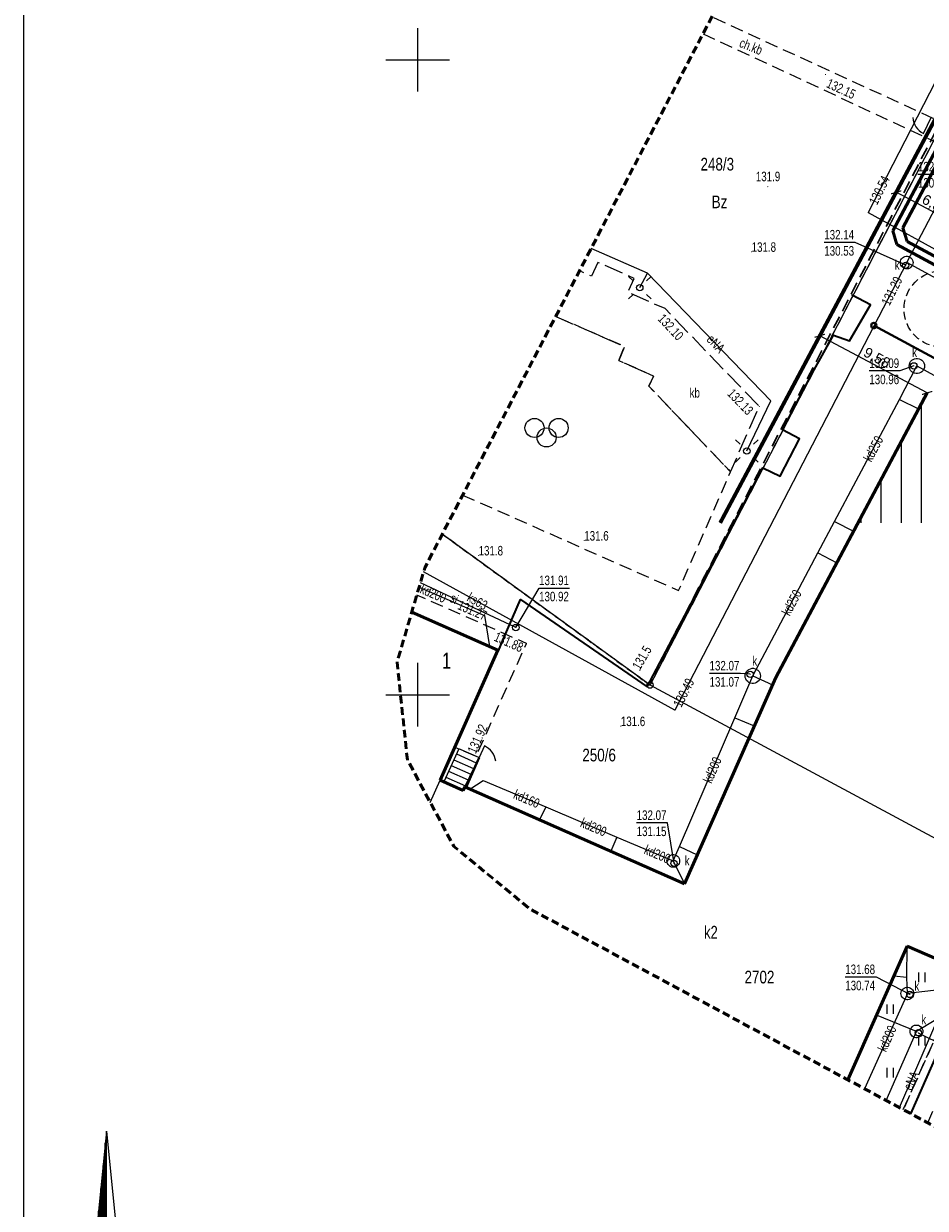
# Model space of a CAD drawing. Header units: centimetres. Extents: x 1590 to 6442358, y 1327 to 6703124.
# Tile 3 of 79: x 1809 to 1880, y 1486 to 1580. Entities that reach past the tile are written whole.
import ezdxf
from ezdxf.enums import TextEntityAlignment as Align

# ---------------------------------------------------------------- set-up
doc = ezdxf.new("R2010")
doc.units = ezdxf.units.CM
for name, pattern in [('DASHED', [19.05, 12.7, -6.35]), ('HIDDEN', [9.525, 6.35, -3.175]), ('TZ.430.7812.2024$0$1.0_0.5', [1.5, 1, -0.5]), ('TZ.430.7812.2024$0$1.5_0.5', [2, 1.5, -0.5]), ('TZ.430.7812.2024$0$2', [0.9, 0.6, -0.3]), ('TZ.430.7812.2024$0$219-500', [0]), ('TZ.430.7812.2024$0$egug-500', [1, 0.5, -0.5]), ('TZ.430.7812.2024$0$otof_500', [0])]:
    doc.linetypes.add(name, pattern=pattern)
for name, color, linetype, lineweight in [('0_RAMKA', 7, 'Continuous', 25), ('INW_HATCH_UTWARDZENIA', 250, 'Continuous', 0), ('PZT_WYMIARY', 183, 'Continuous', 13), ('S_KS', 34, 'Continuous', 40), ('S_WODA PPOŻ', 160, 'Continuous', 50), ('TZ.430.7812.2024$0$!MPZP', 134, 'Continuous', 18), ('TZ.430.7812.2024$0$#RAMKA', 7, 'Continuous', 15)]:
    doc.layers.add(name, color=color, linetype=linetype, lineweight=lineweight)
doc.layers.add('PZT_GRANICA DZIAŁKI', color=1, linetype='DASHED', lineweight=100, true_color=0xff0000)
doc.layers.add('PZT_HATCH_ZIELEŃ', color=7, linetype='Continuous', lineweight=5, true_color=0x237300, transparency=0.4)
for name, color, linetype in [('TZ.430.7812.2024$0$202-punkt graniczny', 7, 'Continuous'), ('TZ.430.7812.2024$0$210-oznaczenie konturu użytku gruntowego', 7, 'Continuous'), ('TZ.430.7812.2024$0$211-numer działki ewidencyjnej', 7, 'Continuous'), ('TZ.430.7812.2024$0$218-kontur użytku gruntowego', 7, 'Continuous'), ('TZ.430.7812.2024$0$219-działka ewidencyjna', 7, 'Continuous'), ('TZ.430.7812.2024$0$312-budynek ewidencyjny', 7, 'Continuous'), ('TZ.430.7812.2024$0$312-oznaczenie budynku ewidencyjnego', 7, 'Continuous'), ('TZ.430.7812.2024$0$312-oznaczenie budynku ewidencyjnego-Atr117', 7, 'Continuous'), ('TZ.430.7812.2024$0$320-blok - kondygnacja nadziemna', 7, 'Continuous'), ('TZ.430.7812.2024$0$320-blok - kondygnacja nadziemna-Atr25', 7, 'Continuous'), ('TZ.430.7812.2024$0$352-schody', 7, 'Continuous'), ('TZ.430.7812.2024$0$chodnik', 7, 'Continuous'), ('TZ.430.7812.2024$0$chodnik-Atr17', 7, 'Continuous'), ('TZ.430.7812.2024$0$DODATKI - Strzalka polnocy', 7, 'Continuous'), ('TZ.430.7812.2024$0$furtka', 7, 'Continuous'), ('TZ.430.7812.2024$0$komora podziemna', 7, 'Continuous'), ('TZ.430.7812.2024$0$latarnia', 7, 'Continuous'), ('TZ.430.7812.2024$0$obszar utwardzony', 7, 'Continuous'), ('TZ.430.7812.2024$0$obszar utwardzony-Atr17', 7, 'Continuous'), ('TZ.430.7812.2024$0$obudowa ochronna przewodu', 7, 'Continuous'), ('TZ.430.7812.2024$0$ogrodzenie trwałe', 7, 'Continuous'), ('TZ.430.7812.2024$0$pikieta naturalna', 7, 'Continuous'), ('TZ.430.7812.2024$0$pikieta naturalna-Atr2', 7, 'Continuous'), ('TZ.430.7812.2024$0$pikieta sztuczna', 7, 'Continuous'), ('TZ.430.7812.2024$0$pikieta sztuczna-Atr2', 7, 'Continuous'), ('TZ.430.7812.2024$0$plac gier i zabaw', 7, 'Continuous'), ('TZ.430.7812.2024$0$przewód elektroenergetyczny podziemny', 7, 'Continuous'), ('TZ.430.7812.2024$0$przewód elektroenergetyczny podziemny-Atr1', 7, 'Continuous'), ('TZ.430.7812.2024$0$przewód kanalizacyjny', 7, 'Continuous'), ('TZ.430.7812.2024$0$przewód kanalizacyjny-Atr1', 7, 'Continuous'), ('TZ.430.7812.2024$0$przewód specjalny', 7, 'Continuous'), ('TZ.430.7812.2024$0$przewód specjalny-Atr1', 7, 'Continuous'), ('TZ.430.7812.2024$0$przewód wodociągowy', 7, 'Continuous'), ('TZ.430.7812.2024$0$rzędna', 7, 'Continuous'), ('TZ.430.7812.2024$0$rzędna-Atr2', 7, 'Continuous'), ('TZ.430.7812.2024$0$rzędna-Atr3', 7, 'Continuous'), ('TZ.430.7812.2024$0$trawnik', 7, 'Continuous'), ('TZ.430.7812.2024$0$Wstawianie ramki sekcyjnej z opisem', 7, 'Continuous'), ('TZ.430.7812.2024$0$właz do komory lub kanału - okrągły', 7, 'Continuous'), ('TZ.430.7812.2024$0$właz do komory lub kanału - okrągły-Atr17', 7, 'Continuous'), ('TZ.430.7812.2024$0$Zakres', 7, 'Continuous')]:
    doc.layers.add(name, color=color, linetype=linetype)
doc.styles.add('ARIAL', font='arial.ttf')
doc.styles.add('TZ.430.7812.2024$0$STANDARD', font='Working1250', dxfattribs={"width": 0.75})
doc.linetypes.add('TZ.430.7812.2024$0$902-500', pattern='A,3.75,0,[1,ksztalty.shx,S=0.5,R=0,X=0,Y=0],3.75', length=7.5)
doc.dimstyles.new('500_MDCP_w_metrach', dxfattribs={"dimscale": 0.01, "dimtxt": 80, "dimasz": 60, "dimexe": 40, "dimexo": 10, "dimgap": 5, "dimtad": 1, "dimrnd": 0.01, "dimzin": 9, "dimtxsty": 'ARIAL', "dimblk": 'ARCHTICK', "dimcen": 1, "dimclrd": 256, "dimclre": 256, "dimclrt": 256, "dimadec": 0, "dimazin": 0, "dimtfac": 1, "dimtdec": 1, "dimtix": 1, "dimtmove": 1, "dimatfit": 3, "dimldrblk": 'ARCHTICK', "dimfxl": 40, "dimfxlon": 1, "dimtolj": 1, "dimtzin": 9, "dimlwd": -1, "dimlwe": -1, "dimarcsym": 0})

# ---------------------------------------------------------------- blocks, each defined once
blk = doc.blocks.new('TZ.430.7812.2024$0$202')
at = {"color": 0, "linetype": 'Continuous', "lineweight": 0}
blk.add_circle((0, 0), 0.25, dxfattribs=at)
blk = doc.blocks.new('TZ.430.7812.2024$0$SM01')
at = {"color": 0, "linetype": 'Continuous', "lineweight": 13}
for p, q in [((-0.53, 0.531), (-0.883, 0.884)), ((0.531, 0.531), (0.884, 0.884)), ((-0.53, -0.53), (-0.883, -0.883)), ((0.531, -0.53), (0.884, -0.883))]:
    blk.add_line(p, q, dxfattribs=at)
blk.add_circle((0, 0), 0.25, dxfattribs=at)
blk = doc.blocks.new('TZ.430.7812.2024$0$PW01')
at = {"linetype": 'Continuous', "lineweight": 13}
h = blk.add_hatch(color=0, dxfattribs=at)
edge = h.paths.add_edge_path()
edge.add_arc((0, 0), 0.045, 0, 360)
blk = doc.blocks.new('TZ.430.7812.2024$0$US22')
at = {"color": 0, "linetype": 'Continuous', "lineweight": 13}
blk.add_circle((0, 0), 0.25, dxfattribs=at)
blk = doc.blocks.new('TZ.430.7812.2024$0$OK04')
at = {"color": 0, "linetype": 'Continuous', "lineweight": 0}
blk.add_arc((1.5, 0.001), 1.5, 120, 180, dxfattribs=at)
blk = doc.blocks.new('TZ.430.7812.2024$0$BS04')
at = {"color": 0, "linetype": 'Continuous', "lineweight": 13}
for centre in [(-0.95, 0.75), (0.95, 0.75), (0, 0)]:
    blk.add_circle(centre, 0.75, dxfattribs=at)
blk = doc.blocks.new('TZ.430.7812.2024$0$US15')
at = {"color": 0, "linetype": 'Continuous', "lineweight": 13}
blk.add_circle((0, 0), 0.25, dxfattribs=at)
blk = doc.blocks.new('TZ.430.7812.2024$0$TU04')
at = {"color": 0, "linetype": 'Continuous', "lineweight": 13}
for p, q in [((0, 0), (0, 0.75)), ((0.5, 0), (0.5, 0.75))]:
    blk.add_line(p, q, dxfattribs=at)
blk = doc.blocks.new('TZ.430.7812.2024$0$RAMKA500K')
at = {"color": 0}
for p, q in [((247.5, 250), (252.5, 250)), ((250, 247.5), (250, 250)), ((250, 197.5), (250, 202.5)), ((247.5, 200), (252.5, 200)), ((250, 0), (250, 2.5)), ((247.5, 0), (252.5, 0))]:
    blk.add_line(p, q, dxfattribs=at)
blk = doc.blocks.new('TZ.430.7812.2024$0$strzpn')
at = {"color": 0, "linetype": 'Continuous', "lineweight": 18}
for p, q in [((0, 118.5), (-4.41, 74.39)), ((0, 118.5), (4.41, 74.39)), ((0, 70.5), (0, 118.5)), ((-0.45, 77.99), (-0.45, 114)), ((-0.9, 109.5), (-0.9, 77.91)), ((-1.35, 77.79), (-1.35, 105)), ((-1.8, 100.5), (-1.8, 77.63)), ((-2.25, 77.4), (-2.25, 96)), ((-2.7, 91.5), (-2.7, 77.1)), ((-3.15, 76.71), (-3.15, 87)), ((-3.6, 82.5), (-3.6, 76.2)), ((-4.05, 75.47), (-4.05, 78)), ((-6, 58.5), (-19.5, 58.5)), ((6, 58.5), (19.5, 58.5)), ((0, 51), (0, 3.75)), ((-2.25, 37.5), (-3.74, 0.3)), ((0.15, 39.75), (0.15, 3.75)), ((0.6, 3.71), (0.6, 39.67)), ((1.05, 39.49), (1.05, 3.6)), ((1.5, 3.43), (1.5, 39.18)), ((1.95, 38.63), (1.95, 3.21)), ((2.25, 37.5), (3.74, 0.3)), ((2.4, 2.88), (2.4, 33.75)), ((2.85, 22.5), (2.85, 2.43)), ((3.3, 1.79), (3.3, 11.25))]:
    blk.add_line(p, q, dxfattribs=at)
at = {"color": 0, "linetype": 'Continuous', "lineweight": 25, "flags": 128}
for points in [[(-5.27, 63.06), (-3.12, 63.06), (3.57, 54.99)], [(-4.59, 63.06), (3.57, 53.36), (3.57, 61.42), (4.59, 63.06)], [(-3.57, 61.8), (-3.57, 54.99), (-4.59, 53.36)], [(-3.8, 63.06), (3.57, 54.24)], [(-3.46, 63.06), (3.57, 54.74)], [(1.53, 63.06), (5.27, 63.06)], [(2.55, 63.06), (3.57, 61.42), (4.03, 63.06)], [(3.57, 61.42), (4.25, 63.06)], [(-5.27, 53.36), (-1.53, 53.36)], [(-3.57, 54.99), (-3.12, 53.36)], [(-2.89, 53.36), (-3.57, 54.99), (-2.66, 53.36)]]:
    blk.add_lwpolyline(points, dxfattribs=at)
at = {"color": 0, "linetype": 'Continuous', "lineweight": 18}
for centre, radius, start, end in [((0, 73.5), 4.5, 11.4096, 168.5653), ((0, 37.5), 2.25, 0, 180.0003), ((0, 0), 3.75, 4.5883, 175.4116)]:
    blk.add_arc(centre, radius, start, end, dxfattribs=at)
blk = doc.blocks.new('TZ.430.7812.2024')
for p in [(6442284.216, 5667481.454), (6442285.659, 5667480.703), (6442282.734, 5667478.313), (6442284.007, 5667477.881), (6442281.09, 5667475.339), (6442278.735, 5667470.871), (6442280.073, 5667470.147), (6442277.174, 5667467.881), (6442278.536, 5667467.21), (6442258.093, 5667457.505), (6442256.803, 5667454.527), (6442256.365, 5667453.464), (6442268.075, 5667450.622)]:
    blk.add_point(p)
at = {"layer": 'TZ.430.7812.2024$0$!MPZP', "color": 134, "linetype": 'TZ.430.7812.2024$0$1.0_0.5', "lineweight": 30}
blk.add_lwpolyline([(6442268.235, 5667450.925), (6442336.718, 5667582.829), (6442360.82, 5667568.949), (6442344.519, 5667538.917), (6442373.796, 5667519.265), (6442337.749, 5667470.876), (6442332.326, 5667463.974), (6442306.733, 5667438.362), (6442302.129, 5667432.529), (6442295.276, 5667414.133)], dxfattribs=at)
at = {"layer": 'TZ.430.7812.2024$0$#RAMKA', "color": 7, "linetype": 'Continuous', "lineweight": 18, "ltscale": 0.5, "elevation": 10.22}
blk.add_lwpolyline([(6442218.974, 5667339.173), (6442218.974, 5667487.673), (6442218.974, 5667636.173), (6442428.974, 5667636.173), (6442428.974, 5667487.673), (6442428.974, 5667339.173)], close=True, dxfattribs=at)
at = {"layer": 'TZ.430.7812.2024$0$218-kontur użytku gruntowego', "color": 82, "linetype": 'TZ.430.7812.2024$0$egug-500', "lineweight": 18, "flags": 128}
for points in [[(6442293.53, 5667499.19), (6442268.3, 5667450.76)], [(6442268.3, 5667450.76), (6442293.53, 5667499.19)], [(6442268.3, 5667450.76), (6442251.937, 5667462.644)], [(6442251.937, 5667462.644), (6442268.3, 5667450.76)]]:
    blk.add_lwpolyline(points, dxfattribs=at)
at = {"layer": 'TZ.430.7812.2024$0$219-działka ewidencyjna', "color": 7, "linetype": 'TZ.430.7812.2024$0$219-500', "lineweight": 18, "flags": 128}
for points in [[(6442268.3, 5667450.76), (6442293.53, 5667499.19)], [(6442268.3, 5667450.76), (6442251.937, 5667462.644)], [(6442301.93, 5667432.68), (6442268.3, 5667450.76)]]:
    blk.add_lwpolyline(points, dxfattribs=at)
at = {"layer": 'TZ.430.7812.2024$0$312-budynek ewidencyjny', "color": 7, "linetype": 'Continuous', "lineweight": 50, "flags": 128}
for points in [[(6442278.21, 5667451.36), (6442290.11, 5667473.78)], [(6442249.534, 5667456.501), (6442256.3, 5667453.52)], [(6442256.3, 5667453.52), (6442251.76, 5667443.26)], [(6442271, 5667435.12), (6442278.21, 5667451.36)], [(6442251.76, 5667443.26), (6442253.59, 5667442.45)], [(6442253.59, 5667442.45), (6442253.72, 5667442.75)], [(6442253.72, 5667442.75), (6442271, 5667435.12)], [(6442288.55, 5667430.2), (6442283.866, 5667419.68)], [(6442293.09, 5667428.23), (6442288.55, 5667430.2)]]:
    blk.add_lwpolyline(points, dxfattribs=at)
at = {"layer": 'TZ.430.7812.2024$0$320-blok - kondygnacja nadziemna', "color": 7, "linetype": 'Continuous', "lineweight": 18, "flags": 128}
blk.add_lwpolyline([(6442250.991, 5667441.523), (6442251.76, 5667443.26), (6442256.3, 5667453.52), (6442249.534, 5667456.501)], dxfattribs=at)
at = {"layer": 'TZ.430.7812.2024$0$352-schody', "color": 7, "linetype": 'Continuous', "lineweight": 18, "flags": 128}
blk.add_lwpolyline([(6442253.72, 5667442.75), (6442254.49, 5667444.38), (6442254.81, 5667445.06), (6442253.23, 5667445.74), (6442252.05, 5667443.13), (6442253.59, 5667442.45)], close=True, dxfattribs=at)
blk.add_lwpolyline([(6442253.72, 5667442.75), (6442254.49, 5667444.38), (6442254.81, 5667445.06), (6442253.23, 5667445.74), (6442252.05, 5667443.13), (6442253.59, 5667442.45)], close=True, dxfattribs=at)
for points in [[(6442253.047, 5667445.336), (6442254.614, 5667444.643)], [(6442252.635, 5667444.425), (6442254.187, 5667443.738)], [(6442252.841, 5667444.88), (6442254.4, 5667444.19)], [(6442252.223, 5667443.513), (6442253.759, 5667442.833)], [(6442252.429, 5667443.969), (6442253.973, 5667443.286)]]:
    blk.add_lwpolyline(points, dxfattribs=at)
at = {"layer": 'TZ.430.7812.2024$0$chodnik', "color": 7, "linetype": 'TZ.430.7812.2024$0$1.0_0.5', "lineweight": 18, "flags": 128}
for points in [[(6442272.471, 5667502.055), (6442294.79, 5667491.67), (6442296, 5667493.97), (6442294.29, 5667493.7), (6442273.157, 5667503.372)], [(6442290.166, 5667416.293), (6442290.62, 5667417.33), (6442292.25, 5667421.4), (6442298.18, 5667434.57), (6442299.03, 5667436.62), (6442299.94, 5667437.07), (6442305.77, 5667434.32), (6442306.7, 5667436.77), (6442301.13, 5667439.32), (6442301.03, 5667439.41), (6442300.93, 5667439.51), (6442300.84, 5667439.62), (6442300.77, 5667439.74), (6442300.7, 5667439.86), (6442300.64, 5667439.99), (6442300.6, 5667440.12), (6442300.5, 5667440.38), (6442300.49, 5667440.54), (6442300.5, 5667440.71), (6442300.56, 5667440.95), (6442302.59, 5667445.6), (6442303.14, 5667446.42), (6442305.47, 5667448.63), (6442312.7, 5667455.63), (6442315.84, 5667458.67), (6442323.02, 5667465.81), (6442328.1, 5667460.64), (6442327.98, 5667463.79), (6442323.56, 5667468.23), (6442320.77, 5667473.81), (6442318.3, 5667473.3), (6442321.32, 5667467.14), (6442314.76, 5667460.77), (6442313.68, 5667459.73), (6442305.7, 5667451.74), (6442305.61, 5667451.67), (6442305.52, 5667451.6), (6442305.42, 5667451.55), (6442305.32, 5667451.49), (6442305.22, 5667451.45), (6442305.11, 5667451.41), (6442305, 5667451.38), (6442304.89, 5667451.36), (6442304.78, 5667451.35), (6442304.67, 5667451.34), (6442304.55, 5667451.35), (6442304.44, 5667451.36), (6442304.33, 5667451.37), (6442304.22, 5667451.4), (6442302.5, 5667452.49), (6442301.7, 5667451.11), (6442301.82, 5667451.09), (6442301.94, 5667451.05), (6442302.05, 5667450.99), (6442302.14, 5667450.91), (6442302.22, 5667450.82), (6442302.29, 5667450.71), (6442302.33, 5667450.6), (6442302.36, 5667450.48), (6442302.37, 5667450.35), (6442302.35, 5667450.23), (6442302.32, 5667450.11), (6442302.26, 5667450), (6442302.19, 5667449.9), (6442300, 5667444.69), (6442299.16, 5667444.47), (6442297.058, 5667445.464), (6442295.349, 5667442.16), (6442296.06, 5667441.83), (6442297.03, 5667441.36), (6442295.94, 5667438.88), (6442297.47, 5667438.19), (6442293.09, 5667428.23), (6442288.244, 5667417.327)], [(6442249.534, 5667456.501), (6442256.3, 5667453.52), (6442252.92, 5667445.88), (6442253.23, 5667445.74), (6442254.6, 5667445.15), (6442258.56, 5667454.04), (6442249.929, 5667457.848)]]:
    blk.add_lwpolyline(points, dxfattribs=at)
at = {"layer": 'TZ.430.7812.2024$0$furtka', "color": 7, "linetype": 'TZ.430.7812.2024$0$otof_500', "lineweight": 18, "flags": 128}
for points in [[(6442289.83, 5667494.21), (6442290.46, 5667495.51)], [(6442255.25, 5667445.97), (6442254.85, 5667445.05)]]:
    blk.add_lwpolyline(points, dxfattribs=at)
at = {"layer": 'TZ.430.7812.2024$0$komora podziemna', "color": 34, "linetype": 'Continuous', "lineweight": 18, "flags": 128}
for points in [[(6442289.01, 5667484.03), (6442289, 5667483.93), (6442288.96, 5667483.83), (6442288.9, 5667483.74), (6442288.83, 5667483.66), (6442288.75, 5667483.6), (6442288.65, 5667483.55), (6442288.55, 5667483.53), (6442288.45, 5667483.54), (6442288.35, 5667483.56), (6442288.25, 5667483.61), (6442288.17, 5667483.67), (6442288.1, 5667483.75), (6442288.04, 5667483.84), (6442288.02, 5667483.94), (6442288.01, 5667484.04), (6442288.02, 5667484.14), (6442288.05, 5667484.24), (6442288.11, 5667484.33), (6442288.18, 5667484.41), (6442288.26, 5667484.47), (6442288.37, 5667484.52), (6442288.47, 5667484.54), (6442288.57, 5667484.53), (6442288.67, 5667484.51), (6442288.76, 5667484.46), (6442288.84, 5667484.4), (6442288.91, 5667484.32), (6442288.97, 5667484.23), (6442289, 5667484.13)], [(6442289.71, 5667476.34), (6442289.8, 5667476.24), (6442289.86, 5667476.13), (6442289.9, 5667476.01), (6442289.91, 5667475.89), (6442289.9, 5667475.77), (6442289.86, 5667475.65), (6442289.8, 5667475.54), (6442289.71, 5667475.44), (6442289.61, 5667475.37), (6442289.5, 5667475.32), (6442289.37, 5667475.29), (6442289.25, 5667475.29), (6442289.12, 5667475.32), (6442289.01, 5667475.37), (6442288.91, 5667475.44), (6442288.82, 5667475.54), (6442288.76, 5667475.65), (6442288.72, 5667475.77), (6442288.71, 5667475.89), (6442288.72, 5667476.01), (6442288.76, 5667476.13), (6442288.82, 5667476.24), (6442288.91, 5667476.34), (6442289.01, 5667476.41), (6442289.12, 5667476.46), (6442289.25, 5667476.49), (6442289.37, 5667476.49), (6442289.5, 5667476.46), (6442289.61, 5667476.41)], [(6442276.98, 5667451.6), (6442276.99, 5667451.48), (6442276.98, 5667451.36), (6442276.94, 5667451.24), (6442276.88, 5667451.13), (6442276.79, 5667451.03), (6442276.69, 5667450.96), (6442276.58, 5667450.91), (6442276.45, 5667450.88), (6442276.33, 5667450.88), (6442276.2, 5667450.91), (6442276.09, 5667450.96), (6442275.99, 5667451.03), (6442275.9, 5667451.13), (6442275.84, 5667451.24), (6442275.8, 5667451.36), (6442275.79, 5667451.48), (6442275.8, 5667451.6), (6442275.84, 5667451.72), (6442275.9, 5667451.83), (6442275.99, 5667451.93), (6442276.09, 5667452), (6442276.2, 5667452.05), (6442276.33, 5667452.08), (6442276.45, 5667452.08), (6442276.58, 5667452.05), (6442276.69, 5667452), (6442276.79, 5667451.93), (6442276.88, 5667451.83), (6442276.94, 5667451.72)], [(6442270.62, 5667437.01), (6442270.63, 5667436.91), (6442270.62, 5667436.81), (6442270.59, 5667436.71), (6442270.53, 5667436.62), (6442270.46, 5667436.54), (6442270.38, 5667436.48), (6442270.28, 5667436.43), (6442270.18, 5667436.41), (6442270.08, 5667436.41), (6442269.98, 5667436.43), (6442269.88, 5667436.48), (6442269.8, 5667436.54), (6442269.73, 5667436.62), (6442269.67, 5667436.71), (6442269.64, 5667436.81), (6442269.63, 5667436.91), (6442269.64, 5667437.01), (6442269.67, 5667437.11), (6442269.73, 5667437.2), (6442269.8, 5667437.28), (6442269.88, 5667437.34), (6442269.98, 5667437.39), (6442270.08, 5667437.41), (6442270.18, 5667437.41), (6442270.28, 5667437.39), (6442270.38, 5667437.34), (6442270.46, 5667437.28), (6442270.53, 5667437.2), (6442270.59, 5667437.11)], [(6442289.06, 5667426.47), (6442289.05, 5667426.37), (6442289.02, 5667426.27), (6442288.96, 5667426.18), (6442288.89, 5667426.1), (6442288.81, 5667426.04), (6442288.71, 5667425.99), (6442288.61, 5667425.97), (6442288.51, 5667425.97), (6442288.41, 5667425.99), (6442288.31, 5667426.04), (6442288.23, 5667426.1), (6442288.16, 5667426.18), (6442288.1, 5667426.27), (6442288.07, 5667426.37), (6442288.06, 5667426.47), (6442288.07, 5667426.57), (6442288.1, 5667426.67), (6442288.16, 5667426.76), (6442288.23, 5667426.84), (6442288.31, 5667426.9), (6442288.41, 5667426.95), (6442288.51, 5667426.97), (6442288.61, 5667426.97), (6442288.71, 5667426.95), (6442288.81, 5667426.9), (6442288.89, 5667426.84), (6442288.96, 5667426.76), (6442289.02, 5667426.67), (6442289.05, 5667426.57)], [(6442289.77, 5667423.59), (6442289.78, 5667423.49), (6442289.77, 5667423.39), (6442289.74, 5667423.29), (6442289.68, 5667423.2), (6442289.61, 5667423.12), (6442289.53, 5667423.06), (6442289.43, 5667423.01), (6442289.33, 5667422.99), (6442289.23, 5667422.99), (6442289.13, 5667423.01), (6442289.03, 5667423.06), (6442288.95, 5667423.12), (6442288.88, 5667423.2), (6442288.82, 5667423.29), (6442288.79, 5667423.39), (6442288.78, 5667423.49), (6442288.79, 5667423.59), (6442288.82, 5667423.69), (6442288.88, 5667423.78), (6442288.95, 5667423.86), (6442289.03, 5667423.92), (6442289.13, 5667423.97), (6442289.23, 5667423.99), (6442289.33, 5667423.99), (6442289.43, 5667423.97), (6442289.53, 5667423.92), (6442289.61, 5667423.86), (6442289.68, 5667423.78), (6442289.74, 5667423.69)]]:
    blk.add_lwpolyline(points, close=True, dxfattribs=at)
at = {"layer": 'TZ.430.7812.2024$0$obszar utwardzony', "color": 7, "linetype": 'TZ.430.7812.2024$0$1.5_0.5', "lineweight": 18, "flags": 128}
blk.add_lwpolyline([(6442260.869, 5667479.786), (6442266.29, 5667477.42), (6442265.84, 5667476.31), (6442268.56, 5667475.1), (6442268.2, 5667474.3), (6442274.64, 5667467.56), (6442276.9, 5667472.7), (6442269.48, 5667480.41), (6442266.54, 5667481.7), (6442267.04, 5667482.79), (6442264.19, 5667484.05), (6442263.7, 5667482.95), (6442262.739, 5667483.377)], dxfattribs=at)
at = {"layer": 'TZ.430.7812.2024$0$obudowa ochronna przewodu', "color": 7, "linetype": 'Continuous', "lineweight": 35, "flags": 128}
blk.add_lwpolyline([(6442288.838, 5667417.007), (6442296.41, 5667434.2), (6442302.98, 5667446.83), (6442319.72, 5667464.05), (6442323.72, 5667466.15)], dxfattribs=at)
at = {"layer": 'TZ.430.7812.2024$0$ogrodzenie trwałe', "color": 7, "linetype": 'TZ.430.7812.2024$0$902-500', "lineweight": 35, "flags": 128}
for points in [[(6442256.365, 5667453.464), (6442256.803, 5667454.527), (6442258.093, 5667457.505), (6442268.075, 5667450.622), (6442277.174, 5667467.881), (6442278.536, 5667467.21), (6442280.073, 5667470.147), (6442278.735, 5667470.871), (6442281.09, 5667475.339), (6442282.734, 5667478.313), (6442284.007, 5667477.881), (6442285.659, 5667480.703), (6442284.216, 5667481.454)], [(6442254.85, 5667445.05), (6442253.81, 5667442.71)]]:
    blk.add_lwpolyline(points, dxfattribs=at)
at = {"layer": 'TZ.430.7812.2024$0$plac gier i zabaw', "color": 7, "linetype": 'TZ.430.7812.2024$0$1.0_0.5', "lineweight": 18, "flags": 128}
blk.add_lwpolyline([(6442253.542, 5667465.724), (6442270.55, 5667458.2), (6442274.64, 5667467.56), (6442268.2, 5667474.3), (6442268.56, 5667475.1), (6442265.84, 5667476.31), (6442266.29, 5667477.42), (6442260.869, 5667479.786)], dxfattribs=at)
at = {"layer": 'TZ.430.7812.2024$0$przewód elektroenergetyczny podziemny', "color": 1, "linetype": 'Continuous', "lineweight": 18, "flags": 128}
for points in [[(6442268.09, 5667483.2), (6442263.662, 5667485.148)], [(6442267.49, 5667482.06), (6442268.09, 5667483.2)], [(6442275.92, 5667469.2), (6442277.82, 5667473.15), (6442268.09, 5667483.2)], [(6442288.838, 5667417.007), (6442296.41, 5667434.2), (6442302.98, 5667446.83), (6442319.72, 5667464.05), (6442323.72, 5667466.15)], [(6442287.932, 5667417.494), (6442291.93, 5667426.7), (6442295.18, 5667426.18), (6442299.08, 5667436.44), (6442298.68, 5667439.43), (6442293.57, 5667441.61)]]:
    blk.add_lwpolyline(points, dxfattribs=at)
at = {"layer": 'TZ.430.7812.2024$0$przewód kanalizacyjny', "color": 34, "linetype": 'Continuous', "lineweight": 18, "flags": 128}
for points in [[(6442288.51, 5667484.03), (6442299.1, 5667504.22), (6442300.24, 5667509.9), (6442310.89, 5667528.26), (6442309.13, 5667531.88)], [(6442288.51, 5667484.03), (6442270.26, 5667448.79), (6442250.468, 5667459.688)], [(6442299.3, 5667478.15), (6442297.64, 5667479.08), (6442288.51, 5667484.03)], [(6442287.95, 5667473.25), (6442289.31, 5667475.89)], [(6442289.31, 5667475.89), (6442296.3, 5667472.07)], [(6442282.83, 5667463.65), (6442287.95, 5667473.25)], [(6442287.95, 5667473.25), (6442289.44, 5667472.51)], [(6442281.52, 5667461.17), (6442282.83, 5667463.65)], [(6442282.83, 5667463.65), (6442284.32, 5667462.87)], [(6442276.39, 5667451.48), (6442281.52, 5667461.17)], [(6442281.52, 5667461.17), (6442283.01, 5667460.4)], [(6442313.92, 5667460.59), (6442309.82, 5667452.93), (6442297.29, 5667428.3), (6442289.28, 5667423.49)], [(6442250.11, 5667458.468), (6442255.25, 5667456.23), (6442255.66, 5667453.8)], [(6442274.97, 5667448.18), (6442276.39, 5667451.48)], [(6442276.39, 5667451.48), (6442277.95, 5667450.77)], [(6442270.61, 5667438.04), (6442274.97, 5667448.18)], [(6442274.97, 5667448.18), (6442276.51, 5667447.54)], [(6442254.12, 5667442.57), (6442255.15, 5667443.25), (6442260.09, 5667441.16)], [(6442260.09, 5667441.16), (6442259.6, 5667440.15)], [(6442260.09, 5667441.16), (6442265.69, 5667438.79)], [(6442265.69, 5667438.79), (6442265.21, 5667437.68)], [(6442265.69, 5667438.79), (6442270.13, 5667436.91)], [(6442270.13, 5667436.91), (6442270.61, 5667438.04)], [(6442270.61, 5667438.04), (6442272, 5667437.38)], [(6442270.13, 5667436.91), (6442271, 5667435.12)], [(6442288.53, 5667427.72), (6442288.55, 5667430.2)], [(6442288.53, 5667427.72), (6442287.49, 5667427.83)], [(6442288.56, 5667426.47), (6442288.53, 5667427.72)], [(6442298.35, 5667427.6), (6442288.56, 5667426.47)], [(6442288.56, 5667426.47), (6442285.195, 5667418.966)], [(6442289.28, 5667423.49), (6442286.13, 5667424.77)], [(6442286.89, 5667418.054), (6442289.28, 5667423.49)]]:
    blk.add_lwpolyline(points, dxfattribs=at)
at = {"layer": 'TZ.430.7812.2024$0$przewód specjalny', "color": 7, "linetype": 'Continuous', "lineweight": 18, "flags": 128}
blk.add_lwpolyline([(6442257.73, 5667455.29), (6442250.212, 5667458.815)], dxfattribs=at)
at = {"layer": 'TZ.430.7812.2024$0$przewód wodociągowy', "color": 5, "linetype": 'Continuous', "lineweight": 18, "flags": 128}
blk.add_lwpolyline([(6442301.13, 5667518.39), (6442300.93, 5667518.09), (6442285.47, 5667487.97), (6442298.66, 5667480.72)], dxfattribs=at)
at = {"layer": 'TZ.430.7812.2024$0$rzędna-Atr2', "color": 7, "flags": 128}
for points in [[(6442291.94, 5667487.34), (6442291.76, 5667490.98), (6442289.393, 5667490.98)], [(6442288.43, 5667483.82), (6442284.44, 5667485.62), (6442282.019, 5667485.62)], [(6442289.07, 5667475.9), (6442287.96, 5667475.5), (6442285.566, 5667475.5)], [(6442257.73, 5667455.29), (6442259.56, 5667458.4), (6442261.954, 5667458.4)], [(6442276.18, 5667451.61), (6442275.41, 5667451.68), (6442272.984, 5667451.68)], [(6442270.19, 5667436.72), (6442269.67, 5667439.91), (6442267.244, 5667439.91)], [(6442288.76, 5667426.4), (6442286.12, 5667427.77), (6442283.672, 5667427.77)], [(6442289.42, 5667423.38), (6442293.55, 5667421.32), (6442295.921, 5667421.32)]]:
    blk.add_lwpolyline(points, dxfattribs=at)
at = {"layer": 'TZ.430.7812.2024$0$trawnik', "color": 7, "linetype": 'TZ.430.7812.2024$0$1.0_0.5', "lineweight": 18, "flags": 128}
blk.add_lwpolyline([(6442288.244, 5667417.327), (6442293.09, 5667428.23), (6442288.55, 5667430.2), (6442283.867, 5667419.68)], dxfattribs=at)
at = {"layer": 'TZ.430.7812.2024$0$Zakres', "color": 6, "linetype": 'TZ.430.7812.2024$0$2', "lineweight": 53, "flags": 128}
blk.add_lwpolyline([(6442278.93, 5667514.66), (6442275.73, 5667508.31), (6442250.56, 5667460), (6442248.38, 5667452.57), (6442249.19, 5667444.88), (6442252.85, 5667438.06), (6442258.83, 5667433.14), (6442292.46, 5667415.06), (6442299.05, 5667412.89), (6442305.99, 5667413.1), (6442312.43, 5667415.66), (6442317.62, 5667420.27), (6442321.55, 5667425.24), (6442346.25, 5667449.96), (6442347.97, 5667451.91), (6442353.29, 5667458.83), (6442353.43, 5667459.03), (6442368.88, 5667479.64), (6442389.47, 5667506.98), (6442392.91, 5667514.25), (6442393.22, 5667522.28), (6442390.34, 5667529.79), (6442384.73, 5667535.55), (6442370.37, 5667545.31), (6442377.83, 5667559.12), (6442380.11, 5667566.38), (6442379.52, 5667573.96), (6442376.13, 5667580.77), (6442370.45, 5667585.83), (6442347.16, 5667599.66), (6442339.55, 5667602.29), (6442331.51, 5667601.71), (6442324.36, 5667598), (6442319.25, 5667591.77), (6442284.49, 5667525.69), (6442284.33, 5667525.38)], close=True, dxfattribs=at)
at = {"layer": 'TZ.430.7812.2024$0$202-punkt graniczny', "color": 7, "linetype": 'Continuous', "lineweight": 18}
blk.add_blockref('TZ.430.7812.2024$0$202', (6442268.3, 5667450.76), dxfattribs=at)
at = {"layer": 'TZ.430.7812.2024$0$DODATKI - Strzalka polnocy', "linetype": 'Continuous', "lineweight": 18, "ltscale": 0.5, "xscale": 0.2, "yscale": 0.2}
blk.add_blockref('TZ.430.7812.2024$0$strzpn', (6442225.49, 5667391.921), dxfattribs=at)
at = {"layer": 'TZ.430.7812.2024$0$furtka', "color": 7, "linetype": 'Continuous', "lineweight": 18}
for p, rotation in [((6442289.83, 5667494.21), 64.14399999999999), ((6442255.25, 5667445.97), 246.501)]:
    blk.add_blockref('TZ.430.7812.2024$0$OK04', p, dxfattribs=dict(at, rotation=rotation))
at = {"layer": 'TZ.430.7812.2024$0$komora podziemna', "color": 7, "linetype": 'Continuous', "lineweight": 18}
blk.add_blockref('TZ.430.7812.2024$0$US15', (6442257.73, 5667455.29), dxfattribs=at)
at = {"layer": 'TZ.430.7812.2024$0$latarnia', "color": 7, "linetype": 'Continuous', "lineweight": 18}
for p in [(6442267.49, 5667482.06), (6442275.92, 5667469.2)]:
    blk.add_blockref('TZ.430.7812.2024$0$SM01', p, dxfattribs=at)
at = {"layer": 'TZ.430.7812.2024$0$pikieta naturalna', "color": 7, "linetype": 'Continuous', "lineweight": 13}
for p in [(6442277.57, 5667490.01), (6442276.3, 5667484.88), (6442263.12, 5667462.14), (6442254.8, 5667460.97), (6442267.5, 5667451.9), (6442266, 5667447.53)]:
    blk.add_blockref('TZ.430.7812.2024$0$PW01', p, dxfattribs=at)
at = {"layer": 'TZ.430.7812.2024$0$pikieta sztuczna', "color": 7, "linetype": 'Continuous', "lineweight": 13}
for p in [(6442282.12, 5667498.84), (6442269.48, 5667480.41), (6442276.9, 5667472.7), (6442258.56, 5667454.04), (6442254.6, 5667445.15)]:
    blk.add_blockref('TZ.430.7812.2024$0$PW01', p, dxfattribs=at)
at = {"layer": 'TZ.430.7812.2024$0$plac gier i zabaw', "color": 7, "linetype": 'Continuous', "lineweight": 18}
blk.add_blockref('TZ.430.7812.2024$0$BS04', (6442260.15, 5667470.26), dxfattribs=at)
at = {"layer": 'TZ.430.7812.2024$0$rzędna', "color": 5, "linetype": 'Continuous', "lineweight": 18}
blk.add_blockref('TZ.430.7812.2024$0$PW01', (6442285.47, 5667487.97), dxfattribs=at)
at = {"layer": 'TZ.430.7812.2024$0$rzędna', "color": 34, "linetype": 'Continuous', "lineweight": 18}
for p in [(6442288.43, 5667483.82), (6442288.63, 5667483.56), (6442289.07, 5667475.9), (6442255.25, 5667456.23), (6442276.18, 5667451.61), (6442270.26, 5667448.79), (6442270.19, 5667436.72), (6442288.76, 5667426.4), (6442289.42, 5667423.38)]:
    blk.add_blockref('TZ.430.7812.2024$0$PW01', p, dxfattribs=at)
at = {"layer": 'TZ.430.7812.2024$0$rzędna', "color": 7, "linetype": 'Continuous', "lineweight": 18}
blk.add_blockref('TZ.430.7812.2024$0$PW01', (6442257.73, 5667455.29), dxfattribs=at)
at = {"layer": 'TZ.430.7812.2024$0$trawnik', "color": 7, "linetype": 'Continuous', "lineweight": 18}
for p in [(6442289.469, 5667427.369), (6442286.969, 5667424.869), (6442289.469, 5667422.369), (6442286.969, 5667419.869)]:
    blk.add_blockref('TZ.430.7812.2024$0$TU04', p, dxfattribs=at)
at = {"layer": 'TZ.430.7812.2024$0$Wstawianie ramki sekcyjnej z opisem', "color": 7, "linetype": 'Continuous', "lineweight": 13}
for p in [(6442000, 5667500), (6442000, 5667250)]:
    blk.add_blockref('TZ.430.7812.2024$0$RAMKA500K', p, dxfattribs=at)
at = {"layer": 'TZ.430.7812.2024$0$właz do komory lub kanału - okrągły', "color": 7, "linetype": 'Continuous', "lineweight": 18}
for p in [(6442288.43, 5667483.82), (6442289.07, 5667475.9), (6442276.18, 5667451.61), (6442270.19, 5667436.72), (6442288.76, 5667426.4), (6442289.42, 5667423.38)]:
    blk.add_blockref('TZ.430.7812.2024$0$US22', p, dxfattribs=at)
at = {"layer": 'TZ.430.7812.2024$0$210-oznaczenie konturu użytku gruntowego', "color": 82, "linetype": 'Continuous', "lineweight": 18, "style": 'TZ.430.7812.2024$0$STANDARD', "width": 0.79}
blk.add_text('Bz', height=1, dxfattribs=at).set_placement((6442273.153, 5667488.312))
at = {"layer": 'TZ.430.7812.2024$0$211-numer działki ewidencyjnej', "color": 7, "linetype": 'Continuous', "lineweight": 18, "style": 'TZ.430.7812.2024$0$STANDARD', "width": 0.79}
for s, p in [('248/3', (6442272.273, 5667492.282)), ('250/6', (6442262.966, 5667445.752))]:
    blk.add_text(s, height=1, dxfattribs=at).set_placement(p, align=Align.TOP_LEFT)
at = {"layer": 'TZ.430.7812.2024$0$312-oznaczenie budynku ewidencyjnego', "color": 7, "linetype": 'Continuous', "lineweight": 18, "style": 'TZ.430.7812.2024$0$STANDARD', "width": 0.79}
blk.add_text('2702', height=1, dxfattribs=at).set_placement((6442275.74, 5667427.267))
at = {"layer": 'TZ.430.7812.2024$0$312-oznaczenie budynku ewidencyjnego-Atr117', "color": 7, "style": 'TZ.430.7812.2024$0$STANDARD', "width": 0.765}
blk.add_text('k2', height=1, dxfattribs=at).set_placement((6442272.552, 5667430.798))
at = {"layer": 'TZ.430.7812.2024$0$320-blok - kondygnacja nadziemna-Atr25', "color": 7, "style": 'TZ.430.7812.2024$0$STANDARD', "width": 0.765}
blk.add_text('1', height=1.25, dxfattribs=at).set_placement((6442251.914, 5667452.053))
at = {"layer": 'TZ.430.7812.2024$0$chodnik-Atr17', "color": 7, "style": 'TZ.430.7812.2024$0$STANDARD', "width": 0.765}
blk.add_text('ch.kb', height=0.75, rotation=338.344, dxfattribs=at).set_placement((6442275.26, 5667501.04))
at = {"layer": 'TZ.430.7812.2024$0$obszar utwardzony-Atr17', "color": 7, "style": 'TZ.430.7812.2024$0$STANDARD', "width": 0.765}
blk.add_text('kb', height=0.75, dxfattribs=at).set_placement((6442271.82, 5667473.78), align=Align.MIDDLE_CENTER)
at = {"layer": 'TZ.430.7812.2024$0$pikieta naturalna-Atr2', "color": 7, "style": 'TZ.430.7812.2024$0$STANDARD', "width": 0.765}
for s, p in [('131.9', (6442276.63, 5667490.44)), ('131.8', (6442276.3, 5667484.88)), ('131.6', (6442263.12, 5667462.14)), ('131.8', (6442254.8, 5667460.97)), ('131.6', (6442266, 5667447.53))]:
    blk.add_text(s, height=0.75, dxfattribs=at).set_placement(p)
blk.add_text('131.5', height=0.75, rotation=59.777, dxfattribs=at).set_placement((6442267.5, 5667451.9))
at = {"layer": 'TZ.430.7812.2024$0$pikieta sztuczna-Atr2', "color": 7, "style": 'TZ.430.7812.2024$0$STANDARD', "width": 0.765}
blk.add_text('132.15', height=0.75, rotation=335.166, dxfattribs=at).set_placement((6442282.12, 5667497.87))
for s, rotation, p in [('132.10', 313.202, (6442269.4, 5667480.06)), ('132.13', 313.901, (6442274.87, 5667474.17))]:
    blk.add_text(s, height=0.75, rotation=rotation, dxfattribs=at).set_placement(p, align=Align.TOP_LEFT)
for s, rotation, p in [('131.88', 336.193, (6442256.1, 5667454.62)), ('131.92', 65.898, (6442254.23, 5667445.46))]:
    blk.add_text(s, height=0.75, rotation=rotation, dxfattribs=at).set_placement(p, align=Align.MIDDLE_LEFT)
at = {"layer": 'TZ.430.7812.2024$0$przewód elektroenergetyczny podziemny-Atr1', "color": 1, "style": 'TZ.430.7812.2024$0$STANDARD', "width": 0.765}
for rotation, p in [(314.073, (6442272.96, 5667478.18)), (64.968, (6442288.547, 5667418.931))]:
    blk.add_text('eNA', height=0.75, rotation=rotation, dxfattribs=at).set_placement(p, align=Align.MIDDLE_LEFT)
at = {"layer": 'TZ.430.7812.2024$0$przewód kanalizacyjny-Atr1', "color": 34, "style": 'TZ.430.7812.2024$0$STANDARD', "width": 0.765}
for s, rotation, p in [('kd250', 61.927, (6442285.39, 5667468.45)), ('kd200', 336.469, (6442250.269, 5667458.383)), ('kd250', 62.102, (6442278.96, 5667456.33)), ('kd200', 66.734, (6442272.79, 5667443.11)), ('kd160', 337.067, (6442257.62, 5667442.21)), ('kd200', 337.061, (6442262.89, 5667439.98)), ('kd200', 337.05, (6442267.91, 5667437.85)), ('kd200', 65.848, (6442286.54, 5667421.97))]:
    blk.add_text(s, height=0.75, rotation=rotation, dxfattribs=at).set_placement(p, align=Align.MIDDLE_LEFT)
blk.add_text('ks63', height=0.75, rotation=330.968, dxfattribs=at).set_placement((6442254.704, 5667457.356), align=Align.MIDDLE_CENTER)
at = {"layer": 'TZ.430.7812.2024$0$przewód specjalny-Atr1', "color": 7, "style": 'TZ.430.7812.2024$0$STANDARD', "width": 0.765}
blk.add_text('si', height=0.75, rotation=334.877, dxfattribs=at).set_placement((6442252.875, 5667457.567), align=Align.MIDDLE_CENTER)
at = {"layer": 'TZ.430.7812.2024$0$rzędna-Atr2', "color": 34, "style": 'TZ.430.7812.2024$0$STANDARD', "width": 0.765}
for s, p in [('132.15', (6442289.393, 5667490.988)), ('132.14', (6442282.019, 5667485.628)), ('132.09', (6442285.566, 5667475.508)), ('132.07', (6442272.984, 5667451.688)), ('132.07', (6442267.244, 5667439.918)), ('131.68', (6442283.672, 5667427.777))]:
    blk.add_text(s, height=0.75, dxfattribs=at).set_placement(p, align=Align.BOTTOM_LEFT)
at = {"layer": 'TZ.430.7812.2024$0$rzędna-Atr2', "color": 5, "style": 'TZ.430.7812.2024$0$STANDARD', "width": 0.765}
blk.add_text('130.54', height=0.75, rotation=63.791, dxfattribs=at).set_placement((6442285.84, 5667488.68), align=Align.MIDDLE_LEFT)
at = {"layer": 'TZ.430.7812.2024$0$rzędna-Atr2', "color": 34, "style": 'TZ.430.7812.2024$0$STANDARD', "width": 0.765}
for s, rotation, p in [('131.29', 63.179, (6442286.81, 5667480.75)), ('131.27', 336.473, (6442253.23, 5667457.11)), ('130.49', 63.181, (6442270.42, 5667449.11))]:
    blk.add_text(s, height=0.75, rotation=rotation, dxfattribs=at).set_placement(p, align=Align.MIDDLE_LEFT)
at = {"layer": 'TZ.430.7812.2024$0$rzędna-Atr2', "color": 7, "style": 'TZ.430.7812.2024$0$STANDARD', "width": 0.765}
blk.add_text('131.91', height=0.75, dxfattribs=at).set_placement((6442259.56, 5667458.408), align=Align.BOTTOM_LEFT)
at = {"layer": 'TZ.430.7812.2024$0$rzędna-Atr3', "color": 34, "style": 'TZ.430.7812.2024$0$STANDARD', "width": 0.765}
for s, p in [('130.96', (6442289.393, 5667489.713)), ('130.53', (6442282.019, 5667484.353)), ('130.96', (6442285.566, 5667474.232)), ('131.07', (6442272.984, 5667450.412)), ('131.15', (6442267.244, 5667438.643)), ('130.74', (6442283.672, 5667426.502))]:
    blk.add_text(s, height=0.75, dxfattribs=at).set_placement(p, align=Align.BOTTOM_LEFT)
at = {"layer": 'TZ.430.7812.2024$0$rzędna-Atr3', "color": 7, "style": 'TZ.430.7812.2024$0$STANDARD', "width": 0.765}
blk.add_text('130.92', height=0.75, dxfattribs=at).set_placement((6442259.56, 5667457.133), align=Align.BOTTOM_LEFT)
at = {"layer": 'TZ.430.7812.2024$0$właz do komory lub kanału - okrągły-Atr17', "color": 7, "style": 'TZ.430.7812.2024$0$STANDARD', "width": 0.765}
for p in [(6442287.57, 5667483.47), (6442288.94, 5667476.6), (6442276.35, 5667452.29), (6442271.03, 5667436.56), (6442289.11, 5667426.69), (6442289.66, 5667424.04)]:
    blk.add_text('k', height=0.75, dxfattribs=at).set_placement(p)
blk = doc.blocks.new('_ArchTick')
at = {"color": 0, "linetype": 'ByBlock', "const_width": 0.15}
blk.add_lwpolyline([(-0.5, -0.5), (0.5, 0.5)], dxfattribs=at)
blk = doc.blocks.new('*D1479')
at = {"layer": 'Defpoints', "color": 0, "transparency": 33554687}
for p in [(1877.351, 1566.385), (1877.351, 1566.385), (1882.981, 1563.387)]:
    blk.add_point(p, dxfattribs=at)
at = {"layer": 'PZT_WYMIARY', "transparency": 33554687}
for p, q in [((1882.981, 1563.387), (1877.351, 1566.385)), ((1877.304, 1566.297), (1877.163, 1566.032)), ((1882.934, 1563.299), (1882.793, 1563.034))]:
    blk.add_line(p, q, dxfattribs=at)
at = {"layer": 'PZT_WYMIARY', "xscale": 0.6, "yscale": 0.6, "zscale": 0.6}
for p, rotation in [((1877.351, 1566.385), 151.9670251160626), ((1882.981, 1563.387), 331.9670251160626)]:
    blk.add_blockref('_ArchTick', p, dxfattribs=dict(at, rotation=rotation))
at = {"layer": 'PZT_WYMIARY', "transparency": 33554687, "insert": (1880.415, 1565.354), "char_height": 0.8, "attachment_point": 5, "rotation": 331.96703, "style": 'ARIAL'}
blk.add_mtext('\\A1;6,38', dxfattribs=at)
blk = doc.blocks.new('*D1480')
at = {"layer": 'Defpoints', "color": 0, "transparency": 33554687}
for p in [(1871.336, 1555.089), (1871.339, 1555.093), (1879.792, 1550.592)]:
    blk.add_point(p, dxfattribs=at)
at = {"layer": 'PZT_WYMIARY', "transparency": 33554687}
for p, q in [((1871.292, 1555.005), (1871.148, 1554.736)), ((1879.789, 1550.588), (1871.336, 1555.089)), ((1879.745, 1550.504), (1879.601, 1550.235))]:
    blk.add_line(p, q, dxfattribs=at)
at = {"layer": 'PZT_WYMIARY', "xscale": 0.6, "yscale": 0.6, "zscale": 0.6}
for p, rotation in [((1871.336, 1555.089), 151.967025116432), ((1879.789, 1550.588), 331.967025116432)]:
    blk.add_blockref('_ArchTick', p, dxfattribs=dict(at, rotation=rotation))
at = {"layer": 'PZT_WYMIARY', "transparency": 33554687, "insert": (1875.812, 1553.306), "char_height": 0.8, "attachment_point": 5, "rotation": 331.96703, "style": 'ARIAL'}
blk.add_mtext('\\A1;9,58', dxfattribs=at)

msp = doc.modelspace()

# ---------------------------------------------------------------- hatches: boundary and pattern name
at = {"layer": 'INW_HATCH_UTWARDZENIA', "transparency": 33554687}
h = msp.add_hatch(dxfattribs=at)
h.set_pattern_fill('ANSI31', color=256, scale=0.5, angle=45, style=0)
h.set_pattern_definition([(90, (-52576.66, 6613.2161), (-1.5875, 1e-16), [])])
h.paths.add_polyline_path([(1930.197, 1617.891), (1932.731, 1622.489), (1915.08, 1622.489), (1917.967, 1620.988), (1915.886, 1616.986), (1918.36, 1615.645), (1914.789, 1609.06), (1909.821, 1611.754), (1904.578, 1602.162), (1903.694, 1602.645), (1882.981, 1563.387), (1891.049, 1559.13), (1885.338, 1547.664), (1879.794, 1550.597), (1874.333, 1540.354), (1894.621, 1540.354), (1895.675, 1542.265), (1888.413, 1545.938), (1894.237, 1557.451), (1907.962, 1550.164), (1913.878, 1561.307), (1899.987, 1568.682), (1914.885, 1596.745), (1942.108, 1582.01), (1945.016, 1587.384), (1947.113, 1586.249), (1954.483, 1599.867), (1928.767, 1613.866), (1930.802, 1617.558)])

# ---------------------------------------------------------------- linework, layer by layer
at = {"layer": 'PZT_GRANICA DZIAŁKI', "linetype": 'DASHED', "ltscale": 0.1, "transparency": 33554687, "const_width": 0.3}
msp.add_lwpolyline([(1907.223, 1622.489), (1863.491, 1540.354)], dxfattribs=at)
at = {"layer": 'PZT_HATCH_ZIELEŃ', "linetype": 'HIDDEN', "ltscale": 0.1, "transparency": 33554687}
msp.add_circle((1880.969, 1557.199), 3, dxfattribs=at)
at = {"layer": 'S_KS', "transparency": 33554687}
msp.add_line((1875.591, 1555.896), (1880.989, 1552.99), dxfattribs=at)
msp.add_circle((1875.591, 1555.896), 0.212, dxfattribs=at)
at = {"layer": 'S_WODA PPOŻ', "transparency": 33554687}
for p, q in [((1887.5, 1582.938), (1877.076, 1563.356)), ((1887.954, 1582.514), (1877.886, 1563.601)), ((1878.214, 1562.516), (1877.886, 1563.601)), ((1877.404, 1562.27), (1877.076, 1563.356))]:
    msp.add_line(p, q, dxfattribs=at)
for points in [[(1877.404, 1562.27), (1883.965, 1558.738), (1884.29, 1557.654), (1881.232, 1551.975)], [(1878.214, 1562.516), (1886.372, 1558.123), (1886.697, 1557.039), (1885.881, 1555.525)]]:
    msp.add_lwpolyline(points, dxfattribs=at)

# ---------------------------------------------------------------- block references
at = {"layer": '0_RAMKA', "transparency": 33554559}
msp.add_blockref('TZ.430.7812.2024', (-6440410.33, -5665923.18), dxfattribs=at)

# ---------------------------------------------------------------- dimensions: what is measured, and where the dimension line sits
at = {"layer": 'PZT_WYMIARY', "transparency": 33554687}
for p1, p2, distance, picture, middle in [((1882.981, 1563.387), (1877.351, 1566.385), 0, '*D1479', (1880.415, 1565.354)), ((1879.792, 1550.592), (1871.339, 1555.093), 0.005, '*D1480', (1875.812, 1553.306))]:
    dim = msp.add_aligned_dim(p1=p1, p2=p2, distance=distance, dimstyle='500_MDCP_w_metrach', dxfattribs=at)
    dim.commit()
    dim.dimension.update_dxf_attribs({"geometry": picture, "text_midpoint": middle})

doc.saveas('drawing.dxf')
